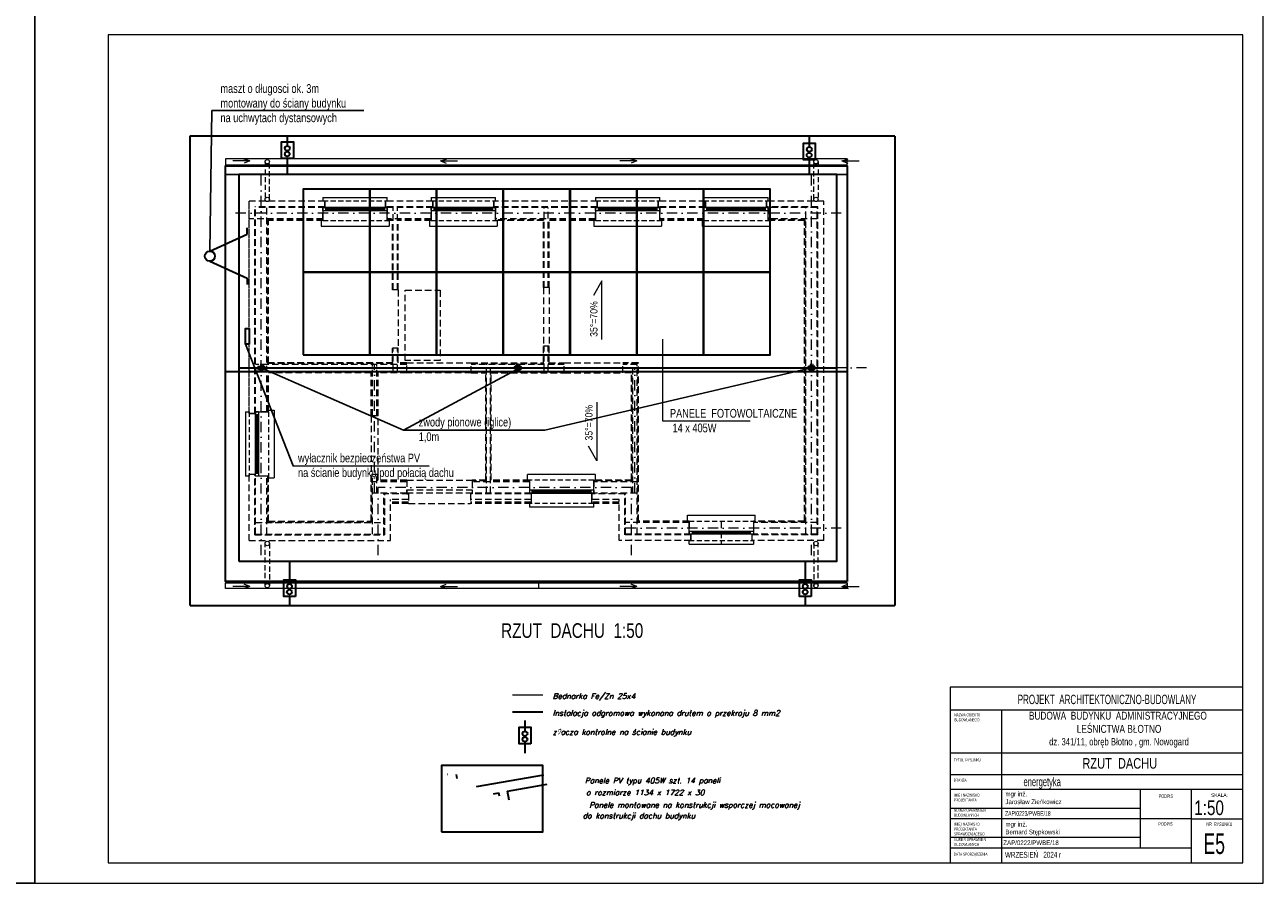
# Model space of a CAD drawing. Header units: inches. Extents: x 45159 to 108059, y -33626 to -17950.
# Tile 32 of 38: x 51442 to 53559, y -20920 to -19452. Entities that reach past the tile are written whole.
import ezdxf
from ezdxf.enums import TextEntityAlignment as Align

# ---------------------------------------------------------------- set-up
doc = ezdxf.new("R2010")
doc.units = ezdxf.units.IN
doc.header["$MEASUREMENT"] = 0
for name, pattern in [('DASHDOT', [1, 0.5, -0.25, 0, -0.25]), ('HIDDEN', [0.375, 0.25, -0.125]), ('Przerywana długa', [529.166651, 317.499995, -211.666656])]:
    doc.linetypes.add(name, pattern=pattern)
for name, color, linetype in [('---TABELKA -OPISY', 7, 'Continuous'), ('E_OPIS', 252, 'Continuous'), ('IE_gniazda i zasilanie', 1, 'Continuous'), ('p--podpis rysunku', 7, 'Continuous')]:
    doc.layers.add(name, color=color, linetype=linetype)
for name, color, linetype, lineweight in [('A--tabelka rysunku', 7, 'Continuous', 0), ('IE', 1, 'Continuous', 30), ('instalacja elektryczna', 1, 'Continuous', 20), ('INSTALACJA ODGROMOWA', 1, 'Continuous', 30), ('p--dach', 7, 'Continuous', 30), ('p--dach-rura spustowa', 7, 'Continuous', 0), ('p--dach-rynna', 7, 'Continuous', 0), ('p--dach-ściana przer.', 251, 'Continuous', 0), ('p--opisy elewacji', 7, 'Continuous', 5), ('p--osie konstr', 7, 'DASHDOT', 15)]:
    doc.layers.add(name, color=color, linetype=linetype, lineweight=lineweight)
doc.styles.add('1-50', font='arial.ttf', dxfattribs={"width": 0.75, "height": 12.5})
doc.styles.add('1-500', font='arial.ttf', dxfattribs={"width": 0.75, "height": 1.25})
doc.styles.add('Arial narrow', font='txt', dxfattribs={"width": 0.75})
doc.styles.add('romans', font='romans.shx', dxfattribs={"bigfont": 'BIGFONT.SHX'})
doc.styles.get("Standard").update_dxf_attribs({"font": 'ARIAL.TTF', "width": 0.75})
doc.styles.add('STYL-1', font='arial.ttf', dxfattribs={"width": 0.75})

# ---------------------------------------------------------------- blocks, each defined once
blk = doc.blocks.new('strzałka')
for q in [(-19.4, 4.1), (0, 0), (-18.9, -3.2)]:
    blk.add_line((-29.3, 0), q)
blk = doc.blocks.new('okno-110-33.15')
at = {"linetype": 'Continuous', "ltscale": 35}
for p, q in [((0, 39.2), (110, 39.2)), ((-3, -10), (113, -10))]:
    blk.add_line(p, q, dxfattribs=at)
for p, q in [((0, 39.2), (0, 33.2)), ((5, 22), (0, 22)), ((0, 22), (0, 17)), ((0, 22), (0, 0)), ((3, 33.2), (3, 22)), ((105, 22), (5, 22)), ((5, 17), (5, 22)), ((110, 22), (105, 22)), ((105, 22), (105, 17)), ((107, 22), (107, 33.2)), ((110, 33.2), (110, 39.2)), ((110, 0), (110, 22)), ((110, 17), (110, 22)), ((-3, 0), (-3, -10)), ((0, 0), (-3, 0)), ((0, 17), (5, 17)), ((5, 20.6), (105, 20.6)), ((5, 18.5), (105, 18.5)), ((5, 17), (105, 17)), ((105, 17), (110, 17)), ((110, 0), (113, 0)), ((113, 0), (113, -10))]:
    blk.add_line(p, q)
at = {"linetype": 'HIDDEN', "ltscale": 35}
for p, q in [((0, 33.2), (110, 33.2)), ((0, 0), (110, 0))]:
    blk.add_line(p, q, dxfattribs=at)
blk = doc.blocks.new('okno-110-szalówka')
at = {"linetype": 'Continuous', "ltscale": 35}
for p, q in [((0, 45.8), (110, 45.8)), ((-3, -10), (113, -10))]:
    blk.add_line(p, q, dxfattribs=at)
for p, q in [((0, 45.8), (0, 39.8)), ((110, 39.8), (110, 45.8)), ((5, 22), (0, 22)), ((0, 22), (0, 17)), ((0, 22), (0, 0)), ((3, 39.8), (3, 22)), ((105, 22), (5, 22)), ((5, 17), (5, 22)), ((110, 22), (105, 22)), ((105, 22), (105, 17)), ((107, 22), (107, 39.8)), ((110, 0), (110, 22)), ((110, 17), (110, 22)), ((-3, 0), (-3, -10)), ((0, 0), (-3, 0)), ((0, 17), (5, 17)), ((5, 20.6), (105, 20.6)), ((5, 18.5), (105, 18.5)), ((5, 17), (105, 17)), ((105, 17), (110, 17)), ((110, 0), (113, 0)), ((113, 0), (113, -10))]:
    blk.add_line(p, q)
at = {"linetype": 'HIDDEN', "ltscale": 35}
for p, q in [((0, 39.8), (110, 39.8)), ((0, 0), (110, 0))]:
    blk.add_line(p, q, dxfattribs=at)

msp = doc.modelspace()

# ---------------------------------------------------------------- hatches: boundary and pattern name
at = {"linetype": 'HIDDEN', "lineweight": 60}
h = msp.add_hatch(color=1, dxfattribs=at)
h.dxf.hatch_style = 1
edge = h.paths.add_edge_path()
edge.add_ellipse((51846.1, -20038.9), major_axis=(4.39, 0), ratio=1, start_angle=0, end_angle=360)
h = msp.add_hatch(color=1, dxfattribs=at)
h.dxf.hatch_style = 1
edge = h.paths.add_edge_path()
edge.add_ellipse((52284.5, -20038.9), major_axis=(4.39, 0), ratio=1, start_angle=0, end_angle=360)
h = msp.add_hatch(color=1, dxfattribs=at)
h.dxf.hatch_style = 1
edge = h.paths.add_edge_path()
edge.add_ellipse((52786.7, -20038.9), major_axis=(4.39, 0), ratio=1, start_angle=0, end_angle=360)
at = {"layer": 'IE'}
h = msp.add_hatch(dxfattribs=at)
h.set_pattern_fill('AR-BRELM', color=256, scale=1.6, angle=10.0793, style=0)
h.set_pattern_definition([(10.079, (50080.31, -21464.49), (-37.938, 213.429), [309.88, -15.24]), (10.079, (50064.3, -21374.46), (-37.938, 213.429), [309.88, -15.24]), (10.079, (50141.37, -21343.55), (-37.938, 213.429), [147.32, -15.24]), (10.079, (50125.37, -21253.52), (-37.938, 213.429), [147.32, -15.24]), (100.08, (50080.3, -21464.5), (-320.1, -56.9), [91.44, -125.334]), (100.08, (50065.3, -21467.15), (-320.102, -56.9), [91.44, -125.334]), (100.079, (50141.37, -21343.55), (-160.051, -28.45), [91.44, -125.334]), (100.079, (50126.36, -21346.21), (-160.051, -28.45), [91.44, -125.334])])
edge = h.paths.add_edge_path()
edge.add_line((52335, -20733.8), (52335, -20804.9))
edge.add_line((52163.3, -20733.8), (52335, -20733.8))

# ---------------------------------------------------------------- linework, layer by layer
msp.add_line((51785.1, -19708.3), (52847.6, -19708.3))
at = {"linetype": 'Continuous', "lineweight": 30, "ltscale": 12}
for p, q in [((51758.2, -19839.4), (51822, -19810.3)), ((51822, -19810.3), (51822, -19799.5)), ((51758.2, -19856.5), (51822, -19885.7)), ((51822, -19885.7), (51822, -19896.4))]:
    msp.add_line(p, q, dxfattribs=at)
at = {"linetype": 'Continuous', "ltscale": 12}
for p, q in [((51846.1, -20038.9), (52089.2, -20145.6)), ((52089.2, -20145.6), (52281.9, -20042.4))]:
    msp.add_line(p, q, dxfattribs=at)
at = {"linetype": 'Continuous', "ltscale": 10}
msp.add_lwpolyline([(49359, -20919.9), (51459, -20919.9), (51459, -19434.9), (49359, -19434.9)], close=True, dxfattribs=at)
at = {"color": 1, "lineweight": 35}
msp.add_lwpolyline([(51825.1, -19998.6), (51818.9, -19998.6), (51818.9, -19971.6), (51825.1, -19971.6)], close=True, dxfattribs=at)
at = {"linetype": 'Continuous', "lineweight": 35, "ltscale": 12}
msp.add_circle((51758.2, -19848), 8.55, dxfattribs=at)
at = {"color": 1, "linetype": 'HIDDEN', "lineweight": 60}
for centre in [(51846.1, -20038.9), (52284.5, -20038.9), (52786.7, -20038.9)]:
    msp.add_circle(centre, 4.39, dxfattribs=at)
at = {"layer": 'A--tabelka rysunku', "linetype": 'Continuous'}
for p, q in [((53524, -20584.9), (53024, -20584.9)), ((53524, -20624), (53024, -20624)), ((53111.5, -20624), (53111.5, -20884.9)), ((53524, -20697.4), (53024, -20697.4)), ((53524, -20697.4), (53024, -20697.4)), ((53524, -20734.9), (53024, -20734.9)), ((53524, -20759.9), (53024, -20759.9)), ((53349, -20859.9), (53349, -20759.9)), ((53436.5, -20884.9), (53436.5, -20759.9)), ((53349, -20791.9), (53024, -20791.9)), ((53436.5, -20809.9), (53024, -20809.9)), ((53436.5, -20809.9), (53524, -20809.9)), ((53349, -20841.9), (53024, -20841.9)), ((53436.5, -20859.9), (53024, -20859.9))]:
    msp.add_line(p, q, dxfattribs=at)
for points in [[(51459, -20919.9), (53559, -20919.9), (53559, -19434.9), (51459, -19434.9)], [(51459, -20919.9), (53559, -20919.9), (53559, -19434.9), (51459, -19434.9)], [(51584, -20884.9), (53524, -20884.9), (53524, -19469.9), (51584, -19469.9)], [(53024, -20884.9), (53524, -20884.9), (53524, -20584.9), (53024, -20584.9)]]:
    msp.add_lwpolyline(points, close=True, dxfattribs=at)
at = {"layer": 'IE'}
msp.add_line((51807.8, -20038.9), (52830, -20038.9), dxfattribs=at)
for points in [[(51807.8, -20369.5), (52830, -20369.5), (52830, -19708.3), (51807.8, -19708.3)], [(51917.4, -19875.1), (52031.4, -19875.1), (52031.4, -19733.4), (51917.4, -19733.4)], [(52031.4, -19875.1), (52145.4, -19875.1), (52145.4, -19733.4), (52031.4, -19733.4)], [(52145.4, -19875.1), (52259.4, -19875.1), (52259.4, -19733.4), (52145.4, -19733.4)], [(52259.4, -19875.1), (52373.4, -19875.1), (52373.4, -19733.4), (52259.4, -19733.4)], [(52374.3, -19875.1), (52488.3, -19875.1), (52488.3, -19733.4), (52374.3, -19733.4)], [(52488.3, -19875.1), (52602.3, -19875.1), (52602.3, -19733.4), (52488.3, -19733.4)], [(52602.3, -19875.1), (52716.3, -19875.1), (52716.3, -19733.4), (52602.3, -19733.4)], [(51917.4, -20016.8), (52031.4, -20016.8), (52031.4, -19875.1), (51917.4, -19875.1)], [(52031.4, -20016.8), (52145.4, -20016.8), (52145.4, -19875.1), (52031.4, -19875.1)], [(52145.4, -20016.8), (52259.4, -20016.8), (52259.4, -19875.1), (52145.4, -19875.1)], [(52259.4, -20016.8), (52373.4, -20016.8), (52373.4, -19875.1), (52259.4, -19875.1)], [(52374.3, -20016.8), (52488.3, -20016.8), (52488.3, -19875.1), (52374.3, -19875.1)], [(52488.3, -20016.8), (52602.3, -20016.8), (52602.3, -19875.1), (52488.3, -19875.1)], [(52602.3, -20016.8), (52716.3, -20016.8), (52716.3, -19875.1), (52602.3, -19875.1)], [(52154.4, -20831.9), (52327.5, -20831.9), (52327.5, -20718.9), (52154.4, -20718.9)]]:
    msp.add_lwpolyline(points, close=True, dxfattribs=at)
at = {"layer": 'IE_gniazda i zasilanie', "color": 7, "lineweight": 25}
for points in [[(52021.2, -19599), (51761.5, -19599), (51758.2, -19839.4)], [(52133, -20206.7), (51900.3, -20206.5), (51818.9, -19998.6)], [(52089.2, -20145.6), (52330.7, -20145.6), (52786.7, -20038.9)]]:
    msp.add_lwpolyline(points, dxfattribs=at)
at = {"layer": 'instalacja elektryczna', "linetype": 'Przerywana długa'}
msp.add_line((52275.5, -20598.1, -50.4), (52327.2, -20598.1, -50.4), dxfattribs=at)
at = {"layer": 'instalacja elektryczna', "linetype": 'HIDDEN', "lineweight": 30}
msp.add_lwpolyline([(51723.9, -20445.4), (52929.8, -20445.4), (52929.8, -19643.1), (51723.9, -19643.1)], close=True, dxfattribs=at)
at = {"layer": 'INSTALACJA ODGROMOWA'}
for p, q in [((51890.5, -19643.1), (51890.5, -19659.7)), ((52782.9, -19643.1), (52782.9, -19661.7)), ((51890.5, -19681.1), (51890.5, -19708.3)), ((52782.9, -19683.1), (52782.9, -19708.3)), ((51894.3, -20369.5), (51894.3, -20408.4)), ((52776, -20369.5), (52776, -20408.4)), ((51894.3, -20429.9), (51894.3, -20445.4)), ((52776, -20429.9), (52776, -20445.4)), ((52275.5, -20627.2, -50.4), (52327.2, -20627.2, -50.4)), ((52296.8, -20641.7, -50.4), (52296.8, -20660.3, -50.4)), ((52296.8, -20678.2, -50.4), (52296.8, -20697.4, -50.4))]:
    msp.add_line(p, q, dxfattribs=at)
for points in [[(51900.9, -19681.1), (51880.6, -19681.1), (51880.6, -19652.8), (51900.9, -19652.8)], [(52793.2, -19683.1), (52772.9, -19683.1), (52772.9, -19654.8), (52793.2, -19654.8)], [(51904.7, -20429.9), (51884.3, -20429.9), (51884.3, -20401.5), (51904.7, -20401.5)], [(52786.3, -20429.9), (52766, -20429.9), (52766, -20401.5), (52786.3, -20401.5)]]:
    msp.add_lwpolyline(points, close=True, dxfattribs=at)
at = {"layer": 'INSTALACJA ODGROMOWA', "elevation": -50.4}
msp.add_lwpolyline([(52307.1, -20681.7), (52286.8, -20681.7), (52286.8, -20653.4), (52307.1, -20653.4)], close=True, dxfattribs=at)
at = {"layer": 'INSTALACJA ODGROMOWA'}
for centre in [(51890.4, -19673.3), (51890.6, -19663.5, 25.2), (52782.9, -19665.5, 25.2), (52782.7, -19675.3), (51894.4, -20412.3, 25.2), (52776, -20412.3, 25.2), (51894.1, -20422), (52775.8, -20422), (52296.8, -20664.1, -25.2), (52296.8, -20674, -50.4)]:
    msp.add_circle(centre, 4.14, dxfattribs=at)
at = {"layer": 'p--dach', "linetype": 'Continuous', "ltscale": 35}
msp.add_line((51785.1, -20045.1), (52847.6, -20045.1), dxfattribs=at)
msp.add_lwpolyline([(52847.6, -20404.2), (51785.1, -20404.2), (51785.1, -19693.7), (52847.6, -19693.7)], close=True, dxfattribs=at)
at = {"layer": 'p--dach', "linetype": 'Continuous', "lineweight": 0, "ltscale": 35}
for points in [[(52428.1, -19990.3), (52428.1, -19890.3), (52414.1, -19915.4)], [(52419.6, -20097.8), (52419.6, -20197.8), (52405.6, -20172.7)]]:
    msp.add_lwpolyline(points, dxfattribs=at)
at = {"layer": 'p--dach-rura spustowa', "linetype": 'HIDDEN', "lineweight": 5, "ltscale": 35}
for p, q in [((51852.5, -19686.6), (51852.5, -19750.9)), ((51860, -19750.9), (51860, -19686.6)), ((52790.5, -19750.9), (52790.5, -19686.6)), ((52798, -19686.6), (52798, -19750.9)), ((51852.5, -20411.3), (51852.5, -20339.2)), ((51860, -20339.2), (51860, -20411.3)), ((52790.5, -20339.2), (52790.5, -20411.3)), ((52798, -20411.3), (52798, -20339.2))]:
    msp.add_line(p, q, dxfattribs=at)
at = {"layer": 'p--dach-rura spustowa', "linetype": 'Continuous', "lineweight": 0, "ltscale": 75}
for centre in [(51856.3, -19686.6), (52794.3, -19686.6), (51856.3, -19750.9), (52794.3, -19750.9), (51856.3, -20339.2), (52794.3, -20339.2), (51856.3, -20411.3), (52794.3, -20411.3)]:
    msp.add_circle(centre, 3.75, dxfattribs=at)
at = {"layer": 'p--dach-rynna', "linetype": 'Continuous', "lineweight": 5}
msp.add_line((52320.3, -20416.2), (52320.3, -20406.2), dxfattribs=at)
at = {"layer": 'p--dach-rynna', "lineweight": 5}
for points in [[(51785.1, -19691.7), (52847.6, -19691.7), (52847.6, -19681.7), (51785.1, -19681.7)], [(51785.1, -20406.2), (52847.6, -20406.2), (52847.6, -20416.2), (51785.1, -20416.2)]]:
    msp.add_lwpolyline(points, close=True, dxfattribs=at)
at = {"layer": 'p--dach-ściana przer.', "linetype": 'HIDDEN', "ltscale": 45}
for p, q in [((51825.1, -20104.6), (51825.1, -19753.7)), ((51954.4, -19753.7), (51825.1, -19753.7)), ((51825.1, -20117), (51825.1, -19753.7)), ((52139.4, -19753.7), (52058.4, -19753.7)), ((52420.5, -19753.7), (52243.4, -19753.7)), ((52605.5, -19753.7), (52524.5, -19753.7)), ((52807.6, -19753.7), (52709.5, -19753.7)), ((52807.6, -19753.7), (52712.5, -19753.7)), ((52807.6, -20334.2), (52807.6, -19753.7)), ((51954.4, -19763.7), (51835.1, -19763.7)), ((51835.1, -20117), (51835.1, -19763.7)), ((51954.4, -19764.9), (51836.3, -19764.9)), ((51836.3, -20117), (51836.3, -19764.9)), ((51855.8, -20114), (51855.8, -19764.9)), ((52139.4, -19763.7), (52058.4, -19763.7)), ((52139.4, -19764.9), (52058.4, -19764.9)), ((52071.7, -19905.5), (52071.7, -19764.9)), ((52078.7, -19905.5), (52078.7, -19764.9)), ((52420.5, -19763.7), (52243.4, -19763.7)), ((52420.5, -19764.9), (52243.4, -19764.9)), ((52329.7, -19901.7), (52329.7, -19764.9)), ((52336.7, -19901.7), (52336.7, -19764.9)), ((52605.5, -19763.7), (52524.5, -19763.7)), ((52605.5, -19764.9), (52524.5, -19764.9)), ((52797.6, -19763.7), (52709.5, -19763.7)), ((52796.4, -19764.9), (52709.5, -19764.9)), ((52776.9, -20323), (52776.9, -19764.9)), ((52796.4, -20323), (52796.4, -19764.9)), ((52797.6, -20324.2), (52797.6, -19763.7)), ((51951.4, -19784.4), (51825.1, -19784.4)), ((51857, -20031.7), (51857, -19785.6)), ((51951.4, -19785.6), (51857, -19785.6)), ((51858.3, -20030.5), (51858.3, -19786.8)), ((51951.4, -19786.8), (51858.3, -19786.8)), ((52136.4, -19784.4), (52061.4, -19784.4)), ((52071.7, -19785.6), (52061.4, -19785.6)), ((52070.5, -19786.8), (52061.4, -19786.8)), ((52070.5, -19905.5), (52070.5, -19786.8)), ((52136.4, -19785.6), (52078.7, -19785.6)), ((52080, -19905.5), (52080, -19786.8)), ((52136.4, -19786.8), (52080, -19786.8)), ((52417.5, -19784.4), (52246.4, -19784.4)), ((52329.7, -19785.6), (52246.4, -19785.6)), ((52328.5, -19786.8), (52246.4, -19786.8)), ((52328.5, -19901.7), (52328.5, -19786.8)), ((52417.5, -19785.6), (52336.7, -19785.6)), ((52338, -19901.7), (52338, -19786.8)), ((52417.5, -19786.8), (52338, -19786.8)), ((52602.5, -19784.4), (52527.5, -19784.4)), ((52602.5, -19785.6), (52527.5, -19785.6)), ((52602.5, -19786.8), (52527.5, -19786.8)), ((52796.4, -19784.4), (52712.5, -19784.4)), ((52775.7, -19785.6), (52712.5, -19785.6)), ((52774.5, -19786.8), (52712.5, -19786.8)), ((52774.5, -20301), (52774.5, -19786.8)), ((52775.7, -20302.3), (52775.7, -19785.6)), ((52338, -19901.7), (52328.5, -19901.7)), ((52328.5, -19901.7), (52328.5, -20001.7)), ((52338, -19901.7), (52338, -20001.7)), ((52080, -19905.5), (52070.5, -19905.5)), ((52080, -19905.5), (52080, -20005.5)), ((52070.5, -20030.5), (52070.5, -20005.5)), ((52080, -20005.5), (52070.5, -20005.5)), ((52071.7, -20044.9), (52071.7, -20005.5)), ((52078.7, -20044.9), (52078.7, -20005.5)), ((52080, -20030.5), (52080, -20005.5)), ((52328.5, -20030.5), (52328.5, -20001.7)), ((52338, -20001.7), (52328.5, -20001.7)), ((52329.7, -20044.9), (52329.7, -20001.7)), ((52336.7, -20044.9), (52336.7, -20001.7)), ((52338, -20030.5), (52338, -20001.7)), ((52095, -20032.9), (51836.3, -20032.9)), ((52095, -20044.9), (51836.3, -20044.9)), ((52071.7, -20031.7), (51857, -20031.7)), ((52035.1, -20046.1), (51857, -20046.1)), ((51857, -20114), (51857, -20046.1)), ((52070.5, -20030.5), (51858.3, -20030.5)), ((51858.3, -20031.7), (51858.3, -20031.7)), ((52033.9, -20047.4), (51858.3, -20047.4)), ((51858.3, -20114), (51858.3, -20047.4)), ((52033.9, -20121), (52033.9, -20047.4)), ((52035.1, -20121), (52035.1, -20046.1)), ((52036.3, -20121), (52036.3, -20032.9)), ((52043.3, -20121), (52043.3, -20032.9)), ((52095, -20046.1), (52044.5, -20046.1)), ((52044.5, -20121), (52044.5, -20046.1)), ((52095, -20047.4), (52045.8, -20047.4)), ((52045.8, -20121), (52045.8, -20047.4)), ((52095, -20031.7), (52078.7, -20031.7)), ((52095, -20030.5), (52080, -20030.5)), ((52095, -20046.2), (52095, -20030.5)), ((52095, -20030.5), (52205, -20030.5)), ((52205, -20047.4), (52095, -20047.4)), ((52205, -20047.4), (52205, -20030.5)), ((52205, -20030.5), (52328.5, -20030.5)), ((52205, -20031.7), (52329.7, -20031.7)), ((52364, -20032.9), (52205, -20032.9)), ((52364, -20044.9), (52205, -20044.9)), ((52205, -20046.1), (52231, -20046.1)), ((52205, -20047.4), (52229.8, -20047.4)), ((52229.8, -20231), (52229.8, -20047.4)), ((52231, -20253), (52231, -20032.9)), ((52238, -20253), (52238, -20032.9)), ((52238, -20046.1), (52364, -20046.1)), ((52239.3, -20231), (52239.3, -20047.4)), ((52239.3, -20047.4), (52364, -20047.4)), ((52336.7, -20031.7), (52364, -20031.7)), ((52338, -20030.5), (52364, -20030.5)), ((52364, -20047.4), (52364, -20030.5)), ((52364, -20030.5), (52464, -20030.5)), ((52364, -20047.4), (52464, -20047.4)), ((52464, -20047.4), (52464, -20030.5)), ((52490.9, -20030.5), (52464, -20030.5)), ((52489.6, -20031.7), (52464, -20031.7)), ((52488.4, -20032.9), (52464, -20032.9)), ((52488.4, -20044.9), (52464, -20044.9)), ((52480.2, -20046.1), (52464, -20046.1)), ((52479, -20047.4), (52464, -20047.4)), ((52479, -20231), (52479, -20047.4)), ((52480.2, -20232.3), (52480.2, -20046.1)), ((52481.4, -20253), (52481.4, -20032.9)), ((52488.4, -20323), (52488.4, -20032.9)), ((52489.6, -20302.3), (52489.6, -20031.7)), ((52490.9, -20301), (52490.9, -20030.5)), ((52033.9, -20121), (52033.9, -20221)), ((52045.8, -20121), (52033.9, -20121)), ((52045.8, -20221), (52045.8, -20121)), ((51825.1, -20334.2), (51825.1, -20221)), ((51835.1, -20324.2), (51835.1, -20221)), ((51836.3, -20323), (51836.3, -20221)), ((51855.8, -20323), (51855.8, -20224)), ((51857, -20302.3), (51857, -20224)), ((51858.3, -20301), (51858.3, -20224)), ((52033.9, -20301), (52033.9, -20221)), ((52045.8, -20221), (52033.9, -20221)), ((52035.1, -20302.3), (52035.1, -20221)), ((52036.3, -20323), (52036.3, -20221)), ((52094.8, -20233.5), (52036.3, -20233.5)), ((52043.3, -20253), (52043.3, -20221)), ((52044.5, -20232.3), (52044.5, -20221)), ((52094.8, -20232.3), (52044.5, -20232.3)), ((52045.8, -20231), (52045.8, -20221)), ((52094.8, -20231), (52045.8, -20231)), ((52094.8, -20231), (52206.8, -20231)), ((52229.8, -20231), (52206.8, -20231)), ((52231, -20232.3), (52206.8, -20232.3)), ((52304.3, -20233.5), (52206.8, -20233.5)), ((52304.3, -20232.3), (52238, -20232.3)), ((52304.3, -20231), (52239.3, -20231)), ((52479, -20231), (52414.3, -20231)), ((52480.2, -20232.3), (52414.3, -20232.3)), ((52488.4, -20233.5), (52414.3, -20233.5)), ((52094.8, -20253), (52036.3, -20253)), ((52055.8, -20323), (52055.8, -20253)), ((52057, -20324.2), (52057, -20254.2)), ((52097.8, -20254.2), (52057, -20254.2)), ((52307.3, -20254.2), (52203.8, -20254.2)), ((52307.3, -20253), (52206.8, -20253)), ((52488.4, -20253), (52411.3, -20253)), ((52467.7, -20254.2), (52411.3, -20254.2)), ((52467.7, -20324.2), (52467.7, -20254.2)), ((52468.9, -20323), (52468.9, -20253)), ((52067, -20334.2), (52067, -20264.2)), ((52097.8, -20264.2), (52067, -20264.2)), ((52097.8, -20268.7), (52067, -20268.7)), ((52097.8, -20270.8), (52067, -20270.8)), ((52097.8, -20270.8), (52203.8, -20270.8)), ((52307.3, -20264.2), (52203.8, -20264.2)), ((52307.3, -20268.7), (52203.8, -20268.7)), ((52307.3, -20270.8), (52203.8, -20270.8)), ((52457.7, -20264.2), (52411.3, -20264.2)), ((52457.7, -20268.7), (52411.3, -20268.7)), ((52457.7, -20270.8), (52411.3, -20270.8)), ((52457.7, -20334.2), (52457.7, -20264.2)), ((51836.3, -20303.5), (52055.5, -20303.5)), ((51857, -20302.3), (52034.8, -20302.3)), ((51858.3, -20301), (52033.5, -20301)), ((52577.5, -20303.5), (52468.9, -20303.5)), ((52577.5, -20302.3), (52489.6, -20302.3)), ((52577.5, -20301), (52490.9, -20301)), ((52632.5, -20301.7), (52632.5, -20339.3)), ((52774.5, -20301), (52687.5, -20301)), ((52775.7, -20302.3), (52687.5, -20302.3)), ((52796.4, -20303.5), (52687.5, -20303.5)), ((51835.1, -20324.2), (52056.7, -20324.2)), ((51836.3, -20323), (52055.5, -20323)), ((52580.5, -20324.2), (52467.7, -20324.2)), ((52580.5, -20323), (52468.9, -20323)), ((52796.4, -20323), (52684.5, -20323)), ((52797.6, -20324.2), (52684.5, -20324.2)), ((51825.1, -20334.2), (52066.7, -20334.2)), ((52580.5, -20334.2), (52457.7, -20334.2)), ((52807.6, -20334.2), (52684.5, -20334.2))]:
    msp.add_line(p, q, dxfattribs=at)
for points in [[(51954.4, -19753.7), (51954.4, -19764.9), (51951.4, -19764.9), (51951.4, -19786.8)], [(51951.4, -19786.8), (51951.4, -19764.9), (51954.4, -19764.9), (51954.4, -19753.7)], [(52058.4, -19753.7), (52058.4, -19764.9), (52061.4, -19764.9), (52061.4, -19786.8)], [(52061.4, -19786.8), (52061.4, -19764.9), (52058.4, -19764.9), (52058.4, -19753.7)], [(52139.4, -19753.7), (52139.4, -19764.9), (52136.4, -19764.9), (52136.4, -19786.8)], [(52136.4, -19786.8), (52136.4, -19764.9), (52139.4, -19764.9), (52139.4, -19753.7)], [(52243.4, -19753.7), (52243.4, -19764.9), (52246.4, -19764.9), (52246.4, -19786.8)], [(52246.4, -19786.8), (52246.4, -19764.9), (52243.4, -19764.9), (52243.4, -19753.7)], [(52420.5, -19753.7), (52420.5, -19764.9), (52417.5, -19764.9), (52417.5, -19786.8)], [(52417.5, -19786.8), (52417.5, -19764.9), (52420.5, -19764.9), (52420.5, -19753.7)], [(52524.5, -19753.7), (52524.5, -19764.9), (52527.5, -19764.9), (52527.5, -19786.8)], [(52527.5, -19786.8), (52527.5, -19764.9), (52524.5, -19764.9), (52524.5, -19753.7)], [(52605.5, -19753.7), (52605.5, -19764.9), (52602.5, -19764.9), (52602.5, -19786.8)], [(52602.5, -19786.8), (52602.5, -19764.9), (52605.5, -19764.9), (52605.5, -19753.7)], [(52709.5, -19753.7), (52709.5, -19764.9), (52712.5, -19764.9), (52712.5, -19786.8)], [(52712.5, -19786.8), (52712.5, -19764.9), (52709.5, -19764.9), (52709.5, -19753.7)], [(51858.3, -20114), (51836.3, -20114), (51836.3, -20117), (51825.1, -20117)], [(51858.3, -20224), (51836.3, -20224), (51836.3, -20221), (51825.1, -20221)], [(52094.8, -20231), (52094.8, -20254.2), (52097.8, -20254.2), (52097.8, -20270.8)], [(52206.8, -20231), (52206.8, -20254.2), (52203.8, -20254.2), (52203.8, -20270.8)], [(52304.3, -20231), (52304.3, -20253), (52307.3, -20253), (52307.3, -20270.8)], [(52414.3, -20231), (52414.3, -20253), (52411.3, -20253), (52411.3, -20270.8)], [(52577.5, -20301), (52577.5, -20323), (52580.5, -20323), (52580.5, -20334.2)], [(52687.5, -20301), (52687.5, -20323), (52684.5, -20323), (52684.5, -20334.2)]]:
    msp.add_lwpolyline(points, dxfattribs=at)
for points in [[(52152.1, -20026.3), (52092.1, -20026.3), (52092.1, -19906.3), (52152.1, -19906.3)], [(52094.8, -20247.3), (52206.8, -20247.3), (52206.8, -20253), (52094.8, -20253)]]:
    msp.add_lwpolyline(points, close=True, dxfattribs=at)
at = {"layer": 'p--opisy elewacji', "linetype": 'Continuous', "lineweight": 5}
msp.add_lwpolyline([(52681.8, -20130), (52532.6, -20130), (52532.6, -19989.8)], dxfattribs=at)
at = {"layer": 'p--osie konstr', "linetype": 'DASHDOT', "ltscale": 35}
for p, q in [((51846.1, -20359.2), (51846.1, -19693.7)), ((52786.7, -20359.2), (52786.7, -19693.7)), ((52837.6, -19774.6), (51792.3, -19774.6)), ((52880.9, -20038.9), (51807.9, -20038.9)), ((52039.8, -20253), (52039.8, -20032.9)), ((52484.9, -20253), (52484.9, -20038.9)), ((52046.1, -20359.2), (52046.1, -20243.2)), ((52479.1, -20243.2), (52046.1, -20243.2)), ((52478.7, -20359.2), (52478.7, -20243.2)), ((52837.6, -20313.2), (52458.1, -20313.2))]:
    msp.add_line(p, q, dxfattribs=at)

# ---------------------------------------------------------------- block references
at = {"layer": 'p--dach-rynna', "linetype": 'Continuous', "lineweight": 0, "ltscale": 35, "rotation": 180}
for p in [(51797.4, -19685.1), (52458.9, -19685.1)]:
    msp.add_blockref('strzałka', p, dxfattribs=at)
at = {"layer": 'p--dach-rynna', "linetype": 'Continuous', "lineweight": 0, "ltscale": 35, "xscale": -1, "rotation": 180}
for p in [(52181.6, -19685.1), (52868, -19685.1)]:
    msp.add_blockref('strzałka', p, dxfattribs=at)
at = {"layer": 'p--dach-rynna', "linetype": 'Continuous', "lineweight": 0, "ltscale": 35, "xscale": -1}
for p in [(51797.4, -20412.7), (52458.9, -20412.7)]:
    msp.add_blockref('strzałka', p, dxfattribs=at)
at = {"layer": 'p--dach-rynna', "linetype": 'Continuous', "lineweight": 0, "ltscale": 35}
for p in [(52181.6, -20412.7), (52868, -20412.7)]:
    msp.add_blockref('strzałka', p, dxfattribs=at)
at = {"layer": 'p--dach-ściana przer.', "linetype": 'HIDDEN', "ltscale": 45}
for p in [(51951.4, -19786.8), (52136.4, -19786.8), (52417.5, -19786.8), (52602.5, -19786.8)]:
    msp.add_blockref('okno-110-33.15', p, dxfattribs=at)
at = {"layer": 'p--dach-ściana przer.', "linetype": 'HIDDEN', "ltscale": 45, "xscale": -1}
for p, rotation in [((51858.3, -20114), 89.9999999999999), ((52577.5, -20301), 180)]:
    msp.add_blockref('okno-110-33.15', p, dxfattribs=dict(at, rotation=rotation))
at = {"layer": 'p--dach-ściana przer.', "linetype": 'HIDDEN', "ltscale": 45, "rotation": 180}
msp.add_blockref('okno-110-szalówka', (52414.3, -20231), dxfattribs=at)

# ---------------------------------------------------------------- texts
at = {"layer": '---TABELKA -OPISY', "ltscale": 35, "insert": (53181, -20739), "char_height": 15, "width": 627.982, "attachment_point": 2, "style": 'Arial narrow'}
msp.add_mtext('energetyka', dxfattribs=at)
at = {"layer": '---TABELKA -OPISY', "char_height": 8, "width": 277.176, "attachment_point": 1}
for s, insert in [('{\\W0.75;mgr inż.\\PJarosław Zieńkowicz}', (53118.2, -20763.4)), ('{\\W0.75;mgr inż.\\PBernard Stępkowski}', (53118.2, -20815))]:
    msp.add_mtext(s, dxfattribs=dict(at, insert=insert))
at = {"layer": '---TABELKA -OPISY', "char_height": 8, "attachment_point": 1, "style": 'Arial narrow'}
for s, insert, width in [('\\PZAP/0223/PWBE/18', (53117.7, -20783.3), 277.176), ('{\\fArial|b0|i0|c238|p34;ZAP/0222/PWBE/18}', (53114.6, -20846.7), 219.892)]:
    msp.add_mtext(s, dxfattribs=dict(at, insert=insert, width=width))
at = {"layer": 'A--tabelka rysunku', "style": 'Arial narrow'}
msp.add_text('SKALA:', height=6, dxfattribs=at).set_placement((53469.8, -20766.3), align=Align.TOP_LEFT)
at = {"layer": 'A--tabelka rysunku', "style": 'Arial narrow', "width": 0.908571}
msp.add_text('1:50', height=25, dxfattribs=at).set_placement((53441.1, -20778.4), align=Align.TOP_LEFT)
at = {"layer": 'A--tabelka rysunku', "ltscale": 35, "attachment_point": 2}
for s, insert, char_height, width, style in [('PROJEKT  ARCHITEKTONICZNO-BUDOWLANY', (53291.9, -20597.7), 16, 627.982, 'Arial narrow'), ('RZUT  DACHU', (53313.7, -20706), 18, 589.376, 'STYL-1')]:
    msp.add_mtext(s, dxfattribs=dict(at, insert=insert, char_height=char_height, width=width, style=style))
at = {"layer": 'A--tabelka rysunku'}
for s, insert, char_height, width, attachment_point, style in [('NAZWA OBIEKTU\\PBUDOWLANEGO', (53030.9, -20629.7), 5, 277.176, 1, 'Arial narrow'), ('{\\H0.75x;BUDOWA  BUDYNKU  ADMINISTRACYJNEGO\\P LEŚNICTWA BŁOTNO\\P\\H0.9259x; dz. 341/11, obręb Błotno , gm. Nowogard}', (53310.5, -20626.8), 18, 597.292, 2, '1-500'), ('TYTUŁ  RYSUNKU', (53030, -20706.7), 5, 277.176, 1, 'Arial narrow'), ('BRANŻA', (53030, -20741.2), 5, 277.176, 1, 'Arial narrow'), ('IMIĘ I NAZWISKO \\PPROJEKTANTA', (53030, -20766.8), 5, 277.176, 1, 'Arial narrow'), ('PODPIS ', (53380.3, -20768.1), 6, 277.176, 1, 'Arial narrow'), ('NUMER UPRAWNIEŃ \\PBUDOWLANYCH', (53030.4, -20792.7), 5, 277.176, 1, 'Arial narrow'), ('IMIĘ I NAZWISKO \\PPROJEKTANTA\\PSPRAWDZAJĄCEGO', (53030.3, -20816.5), 5, 277.176, 1, 'Arial narrow'), ('PODPIS  ', (53379.7, -20815.6), 6, 277.176, 1, 'Arial narrow'), ('NR  RYSUNKU', (53461.8, -20816.1), 6, 72.146, 1, 'Arial narrow'), ('NUMER UPRAWNIEŃ \\PBUDOWLANYCH', (53030.9, -20842.7), 5, 277.176, 1, 'Arial narrow'), ('E5', (53456.8, -20834.9), 35, 65.097, 1, 'Arial narrow'), ('DATA SPORZĄDZENIA', (53030, -20867.7), 5, 277.176, 1, 'Arial narrow'), ('WRZESIEŃ   2024 r', (53117.5, -20866.3), 10, 277.176, 1, 'Arial narrow')]:
    msp.add_mtext(s, dxfattribs=dict(at, insert=insert, char_height=char_height, width=width, attachment_point=attachment_point, style=style))
at = {"layer": 'E_OPIS', "color": 7, "linetype": 'Continuous', "style": 'romans', "oblique": 15}
for s, p in [('Bednarka Fe/Zn 25x4', (52344.2, -20604.7)), ('Instalacja odgromowa wykonana drutem o przekroju 8 mm2', (52344.2, -20633.7)), ('zｳacza kontrolne na ścianie budynku ', (52344.2, -20666.1))]:
    msp.add_text(s, height=9.392, dxfattribs=at).set_placement(p)
for s, p in [('Panele PV typu 405W szt. 14 paneli ', (52518, -20749.1)), ('                               o rozmiarze 1134 x 1722 x 30                                         ', (52526, -20769.5)), ('Panele montowane na konstrukcji wsporczej mocowanej', (52586.5, -20790.8)), ('do konstrukcji dachu budynku  ', (52498, -20809.2))]:
    msp.add_text(s, height=9.392, dxfattribs=at).set_placement(p, align=Align.CENTER)
at = {"layer": 'IE_gniazda i zasilanie', "color": 7, "lineweight": 25, "char_height": 15, "attachment_point": 1}
for s, insert, width in [('maszt o długosci ok. 3m \\Pmontowany do ściany budynku \\Pna uchwytach dystansowych ', (51776.2, -19553.9), 434.347), ('zwody pionowe (iglice) \\P1,0m', (52115.2, -20124.1), 402.251), ('wyłacznik bezpieczeństwa PV\\Pna ścianie budynku pod połacią dachu', (51908.8, -20185.5), 434.347)]:
    msp.add_mtext(s, dxfattribs=dict(at, insert=insert, width=width))
at = {"layer": 'p--dach', "linetype": 'Continuous', "ltscale": 35, "char_height": 12.5, "width": 207.416, "rotation": 90, "style": '1-50'}
for insert, attachment_point in [((52408.3, -19925), 3), ((52399.8, -20163.1), 1)]:
    msp.add_mtext('{\\W0.85;35%%d=70%}', dxfattribs=dict(at, insert=insert, attachment_point=attachment_point))
at = {"layer": 'p--opisy elewacji', "linetype": 'Continuous', "lineweight": 5, "insert": (52544.7, -20109.1), "char_height": 15, "width": 453.791, "attachment_point": 1, "style": '1-50'}
msp.add_mtext('PANELE  FOTOWOLTAICZNE\\P 14 x 405W', dxfattribs=at)
at = {"layer": 'p--podpis rysunku', "insert": (52256, -20475.5), "char_height": 25, "width": 531.478, "attachment_point": 1}
msp.add_mtext('{\\W0.75;RZUT  DACHU  1:50}', dxfattribs=at)

doc.saveas('drawing.dxf')
